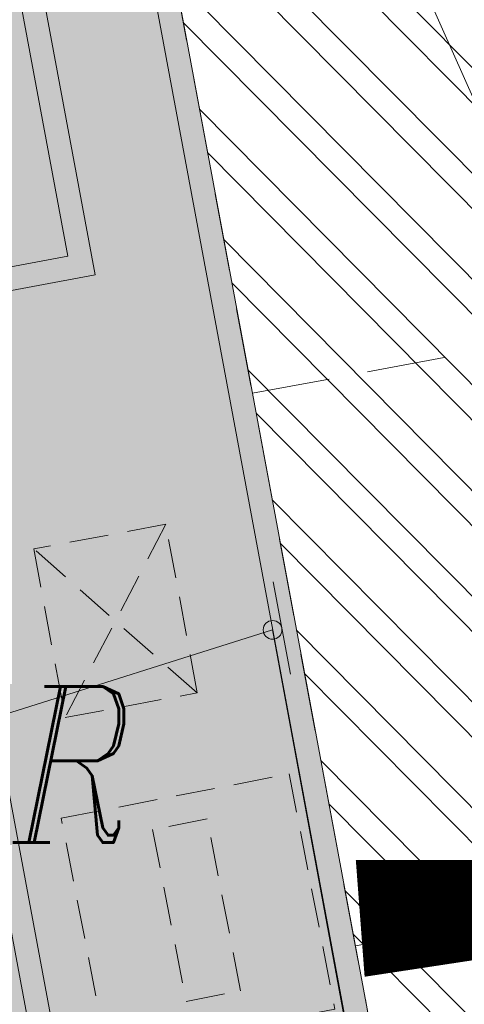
# Model space of a CAD drawing. Header units: metres. Extents: x 779 to 7046, y -512 to 9570.
# Tile 224 of 256: x 2184.55 to 2187.39, y 204.13 to 210.44. Entities that reach past the tile are written whole.
import ezdxf
from ezdxf import colors
from ezdxf.entities.mleader import LeaderData, LeaderLine
from ezdxf.math import Vec2, Vec3

# ---------------------------------------------------------------- set-up
doc = ezdxf.new("R2010")
doc.units = ezdxf.units.M
for name, pattern in [('0', [0]), ('CIĄGłA', [0]), ('DASH', [0.75, 0.5, -0.25]), ('DASHED', [0.75, 0.5, -0.25]), ('DASHED2', [0.375, 0.25, -0.125]), ('DASHEDX2', [38.099999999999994, 25.4, -12.7]), ('HIDDEN', [0.375, 0.25, -0.125])]:
    doc.linetypes.add(name, pattern=pattern)
for name, color, linetype, lineweight in [('210-oznaczenie konturu użytku gruntowego', 7, 'Continuous', 0), ('219-działka ewidencyjna', 7, 'Continuous', 0), ('_a_obiekty', 250, 'Continuous', 30), ('AGP1_HATCH', 7, 'Continuous', 5), ('AGP1_KRAWEZNIKI', 250, 'Continuous', 20), ('AGP1_KRAWEZNIKI GRUBOŚCI', 7, 'Continuous', 9), ('ZNAKI DROGOWE', 250, 'Continuous', 15), ('zz-drogi', 7, 'Continuous', 40)]:
    doc.layers.add(name, color=color, linetype=linetype, lineweight=lineweight)
doc.layers.add('zz-odwodnienie', color=5, linetype='Continuous')
doc.styles.add('ARIAL', font='arial.ttf')
doc.styles.get("Standard").update_dxf_attribs({"font": 'arial.ttf'})
pattern_1 = [(0, (0, 0), (0, 6.985), [5.08, -1.905]), (90, (0, 0), (-6.985, 4.277078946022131e-16), [5.08, -1.905])]

# ---------------------------------------------------------------- blocks, each defined once
blk = doc.blocks.new('PZT MDCP podkład')
at = {"layer": '219-działka ewidencyjna', "color": 252, "linetype": 'Continuous', "lineweight": 13, "true_color": 0x939598, "flags": 128}
blk.add_lwpolyline([(2102.666406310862, 125.6664607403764), (2122.376406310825, 81.44646074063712)], dxfattribs=at)
at = {"layer": '210-oznaczenie konturu użytku gruntowego', "color": 252, "linetype": 'Continuous', "lineweight": 13, "true_color": 0x939598, "insert": (2118.544792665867, 78.66270567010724), "char_height": 1, "attachment_point": 7, "line_spacing_factor": 0.6}
blk.add_mtext('\\FITALIC_1250;\\H1x;\\W0.79;R', dxfattribs=at)
blk = doc.blocks.new('ZNAK')
at = {"linetype": 'CIĄGłA', "lineweight": 5}
h = blk.add_hatch(dxfattribs=at)
h.set_pattern_fill('ANGLE')
h.set_pattern_definition(pattern_1)
edge = h.paths.add_edge_path()
edge.add_arc((2208.610937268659, 131.0216459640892), 0.06, 0, 360)
at = {"linetype": 'CIĄGłA', "lineweight": 5, "true_color": 0x000000}
h = blk.add_hatch(color=18, dxfattribs=at)
h.dxf.hatch_style = 1
edge = h.paths.add_edge_path()
edge.add_arc((2208.610937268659, 131.0216459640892), 0.06, 0, 360)
at = {"layer": 'ZNAKI DROGOWE', "linetype": 'CIĄGłA', "lineweight": 5}
h = blk.add_hatch(dxfattribs=at)
h.set_pattern_fill('ANGLE', color=256)
h.set_pattern_definition(pattern_1)
edge = h.paths.add_edge_path()
edge.add_arc((2208.610937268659, 131.0216459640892), 0.06, 0, 360)
at = {"layer": 'ZNAKI DROGOWE', "color": 18, "linetype": 'CIĄGłA', "lineweight": 18, "true_color": 0x000000}
blk.add_lwpolyline([(2208.614823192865, 131.3284050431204), (2208.724694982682, 130.7385506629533)], dxfattribs=at)
at = {"layer": 'ZNAKI DROGOWE', "color": 18, "linetype": 'CIĄGłA', "lineweight": 5, "true_color": 0x000000}
blk.add_circle((2208.610937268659, 131.0216459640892), 0.06, dxfattribs=at)
blk = doc.blocks.new('RZEDNE MODNLICA 20241108')
at = {"layer": 'zz-odwodnienie'}
blk.add_lwpolyline([(2186.726934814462, 204.6794817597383, 0.7499999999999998, 0, 0), (2191.65338455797, 205.0511171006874, 0, 0, 0)], format="xyseb", dxfattribs=at)
blk = doc.blocks.new('lpg dystrybutor')
at = {"color": 2, "linetype": 'DASHED', "lineweight": 5, "ltscale": 3, "true_color": 0xf1eb1f}
blk.add_lwpolyline([(1884.637835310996, 1542.59038778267), (1885.509884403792, 1542.171792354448, 0.4142135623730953), (1925.537663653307, 1556.235109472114), (1925.797308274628, 1556.77602043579, 0.414213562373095), (1911.733991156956, 1596.803799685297), (1910.86194206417, 1597.22239511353, 0.4142135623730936), (1870.834162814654, 1583.159077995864), (1870.574518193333, 1582.618167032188, 0.4142135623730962)], format="xyb", close=True, dxfattribs=at)
blk = doc.blocks.new('WIATA LPG DWA STANOWISKA')
at = {"layer": 'AGP1_KRAWEZNIKI', "xscale": -0.9999999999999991, "rotation": 254.8767121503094}
blk.add_blockref('lpg dystrybutor', (75.32422596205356, -1319.473761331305), dxfattribs=at)
blk = doc.blocks.new('Zbiornik LPG 20m3')
at = {"layer": '_a_obiekty', "color": 251, "linetype": 'DASH', "lineweight": 5, "ltscale": 4, "true_color": 0x636466}
blk.add_lwpolyline([(2696.092133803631, 576.3192574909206), (2700.982895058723, 570.9863267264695, -0.414213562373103), (2699.149688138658, 528.599543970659), (2697.675688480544, 527.2477581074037, -0.4142135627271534), (2655.288905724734, 529.0809650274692), (2650.398144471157, 534.4138957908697, -0.4142135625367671), (2652.231351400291, 576.8006785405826), (2653.705351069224, 578.1524644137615, -0.4142135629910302), (2696.092133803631, 576.3192574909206)], format="xyb", dxfattribs=at)
blk = doc.blocks.new('ZNAKI DROGOWE')
at = {"layer": 'ZNAKI DROGOWE', "color": 18, "linetype": 'CIĄGłA', "lineweight": 5, "true_color": 0x000000}
blk.add_blockref('ZNAK', (-153.3054764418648, 81.57597613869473), dxfattribs=at)
at = {"layer": 'ZNAKI DROGOWE'}
ml = blk.add_multileader_mtext('Standard', dxfattribs=at)
ml.set_content('ZNAK DROGOWY D-18a, T-29', color=256, style='ARIAL')
ml.set_leader_properties()
ml.build(insert=Vec2(0, 0))
ml.multileader.update_dxf_attribs({"arrow_head_size": 1})
ctx = ml.context
ctx.base_point, ctx.char_height, ctx.arrow_head_size, ctx.landing_gap_size, ctx.plane_origin = Vec3(2020.46440651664, 206.47797863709), 0.75, 1, 0.08, Vec3(2108.931348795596, 204.2364180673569)
ctx.text_align_type = 1
notes = []
notes.append((ctx, [(1, (1, 1, 0), (2035.922290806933, 206.47797863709), (-1, 0), 0.7521816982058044, [(1, [(2056.470739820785, 206.2817404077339), (2055.305460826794, 212.5976221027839)], 0, [])])]))
ctx.mtext.insert, ctx.mtext.width, ctx.mtext.defined_height, ctx.mtext.alignment, ctx.mtext.flow_direction = Vec3(2027.817257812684, 206.9271600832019), 22.31043766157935, 9.297092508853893, 2, 5
for ctx, leaders in notes:
    for number, flags, end, landing, length, lines in leaders:
        leader = LeaderData()
        leader.index, (leader.has_last_leader_line, leader.has_dogleg_vector, leader.attachment_direction) = number, flags
        leader.last_leader_point, leader.dogleg_vector, leader.dogleg_length = Vec3(end), Vec3(landing), length
        for number, points, colour, breaks in lines:
            line = LeaderLine()
            line.index, line.vertices, line.color, line.breaks = number, Vec3.list(points), colors.encode_raw_color(colour), breaks
            leader.lines.append(line)
        ctx.leaders.append(leader)

msp = doc.modelspace()

# ---------------------------------------------------------------- hatches: boundary and pattern name
at = {"linetype": 'CIĄGłA', "lineweight": 5, "true_color": 0x939598}
h = msp.add_hatch(dxfattribs=at)
h.set_pattern_fill('ANSI32', color=252, scale=0.05, angle=-90.31102895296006)
h.set_pattern_definition([(314.68897104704, (1691.805127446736, 1859.717401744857), (0.338582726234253, 0.3349265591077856), []), (314.68897104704, (1691.803908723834, 1859.492898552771), (0.338582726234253, 0.3349265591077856), [])])
h.paths.add_polyline_path([(2192.068884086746, 202.9612754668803), (2190.494065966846, 211.4158569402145), (2185.578620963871, 210.5002677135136), (2187.153429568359, 202.0456844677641)])
at = {"layer": 'AGP1_HATCH', "lineweight": 15, "transparency": 33554625}
h = msp.add_hatch(dxfattribs=at)
h.set_pattern_fill('GRASS', color=64, scale=0.02, angle=24.61092855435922)
h.set_pattern_definition([(114.6109285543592, (462.9080842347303, 0), (-0.4761730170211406, 0.1769837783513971), [0.09525, -0.6231704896]), (69.61092855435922, (462.9080842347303, 0), (-0.4761730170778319, 0.1769837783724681), [0.09525, -0.41275]), (159.6109285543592, (462.9080842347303, 0), (-0.1769837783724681, -0.4761730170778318), [0.09525, -0.41275])])
edge = h.paths.add_edge_path()
edge.add_line((2201.154967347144, 263.5881994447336), (2187.755434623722, 258.884151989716))
edge.add_line((2187.755434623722, 258.884151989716), (2189.333398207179, 250.4126837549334))
edge.add_line((2189.333398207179, 250.4126837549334), (2200.14854181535, 252.4272321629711))
edge.add_line((2200.14854181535, 252.4272321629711), (2200.648631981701, 252.5203866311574))
edge.add_arc((2201.590242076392, 247.4571988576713), 5.150000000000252, 21.517769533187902, 100.53504568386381, ccw=False)
edge.add_line((2206.381306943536, 249.3461661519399), (2206.675941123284, 248.5988734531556))
edge.add_line((2206.675941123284, 248.5988734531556), (2210.150932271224, 239.7851115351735))
edge.add_line((2210.150932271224, 239.7851115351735), (2213.734346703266, 230.6963512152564))
edge.add_line((2213.734346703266, 230.6963512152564), (2217.789719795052, 220.4105428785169))
edge.add_line((2217.789719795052, 220.4105428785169), (2215.443125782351, 228.6790923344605))
edge.add_line((2215.443125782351, 228.6790923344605), (2207.464967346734, 248.9181994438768))
edge.add_line((2207.464967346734, 248.9181994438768), (2201.154967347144, 263.5881994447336))
h.paths.add_polyline_path([(2193.681012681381, 159.1678582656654), (2194.272039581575, 155.8602477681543), (2190.669106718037, 155.2164506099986), (2190.078079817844, 158.5240611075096)], flags=16)
h.paths.add_polyline_path([(2174.949427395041, 242.4438355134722), (2174.180330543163, 246.5728172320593), (2176.736366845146, 247.0489248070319), (2177.505463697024, 242.919943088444)], flags=16)
h.paths.add_polyline_path([(2213.207149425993, 155.2620582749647), (2212.585672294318, 156.8013328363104), (2213.47585517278, 157.1607412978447), (2214.097332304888, 155.6214667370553)], flags=16)
h.paths.add_polyline_path([(2224.990255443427, 196.349035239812), (2224.672071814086, 197.9782556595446), (2225.614271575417, 198.1622654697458), (2225.932455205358, 196.5330450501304)], flags=16)
edge = h.paths.add_edge_path()
edge.add_line((2222.135619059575, 154.633552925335), (2223.664309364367, 154.4557982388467))
edge.add_line((2223.664309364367, 154.4557982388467), (2227.521241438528, 153.3586678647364))
edge.add_line((2227.521241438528, 153.3586678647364), (2233.30759322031, 151.1911730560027))
edge.add_line((2233.30759322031, 151.1911730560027), (2237.862081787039, 147.7903544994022))
edge.add_line((2237.862081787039, 147.7903544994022), (2239.04057596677, 146.9882380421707))
edge.add_line((2239.04057596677, 146.9882380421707), (2233.604967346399, 169.6381994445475))
edge.add_line((2233.604967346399, 169.6381994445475), (2228.174967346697, 191.7481994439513))
edge.add_line((2228.174967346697, 191.7481994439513), (2222.494967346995, 209.5181994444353))
edge.add_line((2222.494967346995, 209.5181994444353), (2217.354967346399, 223.8281994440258))
edge.add_line((2217.354967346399, 223.8281994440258), (2215.443125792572, 228.6790923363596))
edge.add_line((2215.443125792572, 228.6790923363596), (2217.789719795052, 220.4105428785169))
edge.add_line((2217.789719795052, 220.4105428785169), (2221.381354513, 210.369004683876))
edge.add_line((2221.381354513, 210.369004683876), (2223.235207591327, 204.2921208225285))
edge.add_line((2223.235207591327, 204.2921208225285), (2230.775706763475, 165.6803719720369))
edge.add_line((2230.775706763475, 165.6803719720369), (2220.625390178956, 163.6980345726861))
edge.add_line((2220.625390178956, 163.6980345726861), (2220.928413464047, 162.146822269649))
edge.add_line((2220.928413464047, 162.146822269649), (2218.29831396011, 161.6329163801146))
edge.add_line((2218.29831396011, 161.6329163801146), (2217.995305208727, 163.1832919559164))
edge.add_line((2217.995305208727, 163.1832919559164), (2213.823860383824, 162.3684974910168))
edge.add_arc((2214.562165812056, 158.5899521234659), 3.849999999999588, 101.0559598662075, 197.8898825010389)
edge.add_line((2210.898318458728, 157.4072761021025), (2211.273490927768, 156.2450181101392))
edge.add_arc((2213.414312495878, 156.8509102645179), 2.224909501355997, 195.8024955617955, 221.512504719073)
edge.add_arc((2213.798153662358, 156.7771723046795), 2.482842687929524, 214.3488660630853, 282.1038679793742)
edge.add_line((2214.318767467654, 154.349525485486), (2219.144967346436, 156.2981994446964))
edge.add_line((2219.144967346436, 156.2981994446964), (2222.135619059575, 154.633552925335))
edge = h.paths.add_edge_path()
edge.add_line((2182.306540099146, 222.6057828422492), (2181.362772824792, 222.4299894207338))
edge.add_line((2181.362772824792, 222.4299894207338), (2181.058796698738, 224.0619203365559))
edge.add_line((2181.058796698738, 224.0619203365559), (2182.002563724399, 224.2377137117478))
edge.add_line((2182.002563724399, 224.2377137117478), (2178.488554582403, 243.1030613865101))
edge.add_line((2178.488554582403, 243.1030613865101), (2177.505463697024, 242.919943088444))
edge.add_line((2177.505463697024, 242.919943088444), (2176.736366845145, 247.0489248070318))
edge.add_line((2176.736366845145, 247.0489248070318), (2177.719457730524, 247.2320431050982))
edge.add_line((2177.719457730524, 247.2320431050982), (2177.536339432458, 248.2151339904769))
edge.add_line((2177.536339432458, 248.2151339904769), (2178.51943001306, 248.3982521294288))
edge.add_line((2178.51943001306, 248.3982521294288), (2189.329496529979, 250.4119569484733))
edge.add_line((2189.329496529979, 250.4119569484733), (2187.755434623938, 258.8841519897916))
edge.add_line((2187.755434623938, 258.8841519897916), (2168.624967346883, 252.1681994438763))
edge.add_line((2168.624967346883, 252.1681994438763), (2167.594967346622, 251.8081994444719))
edge.add_line((2167.594967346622, 251.8081994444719), (2162.624967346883, 250.0581994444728))
edge.add_line((2162.624967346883, 250.0581994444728), (2166.544967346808, 229.7681994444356))
edge.add_line((2166.544967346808, 229.7681994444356), (2169.934967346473, 212.2881994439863))
edge.add_line((2169.934967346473, 212.2881994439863), (2178.194967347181, 169.7181994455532))
edge.add_line((2178.194967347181, 169.7181994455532), (2182.564967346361, 169.8081994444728))
edge.add_line((2182.564967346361, 169.8081994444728), (2182.574967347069, 166.6181994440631))
edge.add_line((2182.574967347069, 166.6181994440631), (2179.044967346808, 166.5381994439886))
edge.add_line((2179.044967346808, 166.5381994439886), (2179.734967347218, 164.3981994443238))
edge.add_line((2179.734967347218, 164.3981994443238), (2185.554967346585, 147.4081994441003))
edge.add_line((2185.554967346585, 147.4081994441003), (2190.114967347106, 144.6981994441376))
edge.add_line((2190.114967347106, 144.6981994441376), (2195.594967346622, 146.7981994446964))
edge.add_line((2195.594967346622, 146.7981994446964), (2198.506741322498, 147.966344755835))
edge.add_arc((2192.412753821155, 155.9421381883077), 10.03742818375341, 307.3820107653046, 339.7887873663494)
edge.add_arc((2172.677213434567, 161.1161540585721), 30.40870538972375, 343.4897296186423, 347.8328201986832)
edge.add_arc((2184.653610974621, 158.2953769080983), 18.10831725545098, 348.5707290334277, 353.3645147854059)
edge.add_arc((2197.523160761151, 156.5186428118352), 5.127197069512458, 356.4695832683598, 372.851897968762)
edge.add_line((2202.521912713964, 157.6590939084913), (2201.349508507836, 163.3815698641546))
edge.add_line((2201.349508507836, 163.3815698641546), (2197.97990331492, 176.7630209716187))
edge.add_arc((2195.216179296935, 176.0670830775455), 2.849999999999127, 14.13389555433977, 55.55139767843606)
edge.add_line((2196.828329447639, 178.4172898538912), (2193.551159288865, 180.6653007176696))
edge.add_arc((2195.333009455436, 183.262897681), 3.150000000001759, 190.5513976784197, 235.5513976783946, ccw=False)
edge.add_line((2192.236272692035, 182.6860775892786), (2191.950100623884, 184.2217527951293))
edge.add_line((2191.950100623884, 184.2217527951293), (2189.099138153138, 183.6909764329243))
edge.add_line((2189.099138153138, 183.6909764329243), (2188.039197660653, 189.3933005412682))
edge.add_line((2188.039197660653, 189.3933005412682), (2190.888134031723, 189.9237062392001))
edge.add_line((2190.888134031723, 189.9237062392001), (2190.533968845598, 191.8259424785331))
edge.add_arc((2193.630752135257, 192.402512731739), 3.149999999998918, 154.4569703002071, 190.5467752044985, ccw=False)
edge.add_line((2190.788627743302, 193.7607575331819), (2192.598692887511, 197.5483150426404))
edge.add_arc((2191.651318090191, 198.001063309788), 1.050000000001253, 334.4569703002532, 381.5320244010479)
edge.add_line((2192.628041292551, 198.3864355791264), (2185.882029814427, 197.1298694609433))
edge.add_line((2185.882029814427, 197.1298694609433), (2183.725063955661, 208.7105972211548))
edge.add_line((2183.725063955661, 208.7105972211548), (2184.855544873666, 208.9211681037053))
edge.add_line((2184.855544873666, 208.9211681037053), (2182.306540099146, 222.6057828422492))
at = {"layer": 'AGP1_HATCH', "true_color": 0x636466, "transparency": 33554477}
h = msp.add_hatch(color=251, dxfattribs=at)
h.dxf.hatch_style = 1
edge = h.paths.add_edge_path()
edge.add_arc((2213.798152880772, 156.7771765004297), 2.632842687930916, 240.8317110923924, 270.29065324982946, ccw=False)
edge.add_arc((2214.307711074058, 157.3358883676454), 3.373472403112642, 200.4116660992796, 237.8982900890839, ccw=False)
edge.add_arc((2368.544108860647, 207.9627219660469), 165.7037624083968, 197.7806309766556, 198.2175828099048, ccw=False)
edge.add_arc((2214.562165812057, 158.589952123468), 4.000000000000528, 101.05595986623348, 197.8898825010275, ccw=False)
edge.add_line((2213.795095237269, 162.5157135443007), (2230.603798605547, 165.8000348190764))
edge.add_line((2230.603798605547, 165.8000348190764), (2223.087990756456, 204.2633598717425))
edge.add_line((2223.087990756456, 204.2633598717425), (2221.237886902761, 210.3252222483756))
edge.add_line((2221.237886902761, 210.3252222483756), (2217.650174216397, 220.3555244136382))
edge.add_line((2217.650174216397, 220.3555244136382), (2210.523554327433, 238.4310613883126))
edge.add_line((2210.523554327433, 238.4310613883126), (2206.575240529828, 248.4453308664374))
edge.add_line((2206.575240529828, 248.4453308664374), (2206.241761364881, 249.2911476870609))
edge.add_arc((2201.589566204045, 247.4559778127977), 5.001076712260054, 21.52794352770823, 100.541275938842)
edge.add_line((2200.674650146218, 252.3726532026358), (2200.541612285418, 252.3478725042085))
edge.add_line((2200.541612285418, 252.3478725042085), (2178.546908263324, 248.2509626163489))
edge.add_line((2178.546908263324, 248.2509626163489), (2187.812637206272, 198.5066798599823))
edge.add_line((2187.812637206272, 198.5066798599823), (2191.515679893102, 199.1964382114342))
edge.add_arc((2191.647930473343, 198.0007901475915), 1.202939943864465, -25.461717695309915, 96.31182631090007, ccw=False)
edge.add_line((2192.734032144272, 197.4836367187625), (2190.923967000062, 193.6960792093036))
edge.add_arc((2193.630752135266, 192.4025127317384), 3.000000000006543, 154.4569703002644, 190.5467752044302)
edge.add_line((2190.681434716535, 191.8533982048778), (2191.154737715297, 189.3115907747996))
edge.add_line((2191.154737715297, 189.3115907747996), (2192.383736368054, 182.7135451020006))
edge.add_arc((2195.333009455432, 183.2628976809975), 2.999999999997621, 190.5513998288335, 235.5513976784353)
edge.add_line((2193.636009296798, 180.7889958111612), (2196.913179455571, 178.5409849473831))
edge.add_arc((2195.216179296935, 176.0670830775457), 2.999999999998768, 14.133895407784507, 55.551397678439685, ccw=False)
edge.add_line((2198.125362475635, 176.7996492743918), (2201.494967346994, 163.4181994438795))
edge.add_line((2201.494967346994, 163.4181994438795), (2202.639559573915, 157.8321980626))
edge.add_arc((2197.425358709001, 156.5281104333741), 5.374805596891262, -3.732713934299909, 14.041801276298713, ccw=False)
edge.add_arc((2184.658865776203, 158.2945575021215), 18.25300297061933, 344.7003824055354, 353.34182273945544, ccw=False)
edge.add_line((2202.264967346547, 153.478199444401), (2201.97496734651, 152.4281994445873))
edge.add_arc((2192.412753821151, 155.9421381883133), 10.18742818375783, 310.17540825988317, 339.8225423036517, ccw=False)
edge.add_line((2198.984967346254, 148.1581994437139), (2198.506741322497, 147.9663447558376))
edge.add_arc((2192.412753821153, 155.9421381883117), 10.03742818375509, 307.3820107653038, 339.7887873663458)
edge.add_arc((2172.677213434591, 161.1161540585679), 30.40870538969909, 343.4897296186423, 347.8328201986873)
edge.add_arc((2184.653610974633, 158.2953769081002), 18.1083172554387, 348.5707290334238, 353.3645147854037)
edge.add_arc((2197.523160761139, 156.518642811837), 5.127197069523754, 356.4695832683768, 372.8518979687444)
edge.add_line((2202.521912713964, 157.6590939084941), (2201.349508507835, 163.3815698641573))
edge.add_line((2201.349508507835, 163.3815698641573), (2197.97990331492, 176.7630209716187))
edge.add_arc((2195.216179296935, 176.0670830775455), 2.849999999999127, 14.13389555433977, 55.55139767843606)
edge.add_line((2196.828329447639, 178.4172898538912), (2193.551159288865, 180.6653007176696))
edge.add_arc((2195.333009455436, 183.262897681), 3.150000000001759, 190.5513976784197, 235.5513976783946, ccw=False)
edge.add_line((2192.236272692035, 182.6860775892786), (2191.949620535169, 184.221663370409))
edge.add_line((2191.949620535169, 184.221663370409), (2189.099618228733, 183.691065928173))
edge.add_line((2189.099618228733, 183.691065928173), (2188.038139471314, 189.3931035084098))
edge.add_line((2188.038139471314, 189.3931035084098), (2190.888141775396, 189.9237009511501))
edge.add_line((2190.888141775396, 189.9237009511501), (2190.533968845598, 191.8259424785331))
edge.add_arc((2193.630752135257, 192.4025127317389), 3.149999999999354, 154.4569703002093, 190.5467752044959, ccw=False)
edge.add_line((2190.788627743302, 193.7607575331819), (2192.598692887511, 197.5483150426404))
edge.add_arc((2191.651318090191, 198.001063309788), 1.050000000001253, 334.4569703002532, 381.5320244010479)
edge.add_line((2192.628041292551, 198.3864355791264), (2185.88205571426, 197.12987434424))
edge.add_line((2185.88205571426, 197.12987434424), (2183.72506395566, 208.7105972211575))
edge.add_line((2183.72506395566, 208.7105972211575), (2184.855544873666, 208.921168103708))
edge.add_line((2184.855544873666, 208.921168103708), (2177.536339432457, 248.2151339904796))
edge.add_line((2177.536339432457, 248.2151339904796), (2178.519430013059, 248.3982521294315))
edge.add_line((2178.519430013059, 248.3982521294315), (2200.529099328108, 252.4981222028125))
edge.add_line((2200.529099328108, 252.4981222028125), (2200.64897745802, 252.5206981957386))
edge.add_arc((2201.58981695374, 247.4568256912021), 5.150532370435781, 21.519896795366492, 100.52522516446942, ccw=False)
edge.add_line((2206.381306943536, 249.3461661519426), (2206.710303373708, 248.5117190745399))
edge.add_line((2206.710303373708, 248.5117190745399), (2210.670374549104, 238.4676288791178))
edge.add_line((2210.670374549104, 238.4676288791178), (2217.789719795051, 220.4105428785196))
edge.add_line((2217.789719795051, 220.4105428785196), (2221.381354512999, 210.3690046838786))
edge.add_line((2221.381354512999, 210.3690046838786), (2223.235207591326, 204.2921208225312))
edge.add_line((2223.235207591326, 204.2921208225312), (2230.775706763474, 165.6803719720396))
edge.add_line((2230.775706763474, 165.6803719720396), (2220.625390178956, 163.6980345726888))
edge.add_line((2220.625390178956, 163.6980345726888), (2220.928342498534, 162.1468040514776))
edge.add_line((2220.928342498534, 162.1468040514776), (2218.298242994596, 161.6328981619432))
edge.add_line((2218.298242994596, 161.6328981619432), (2217.995301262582, 163.1848552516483))
edge.add_line((2217.995301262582, 163.1848552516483), (2213.823860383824, 162.3684974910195))
edge.add_arc((2214.537081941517, 158.6047436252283), 3.830734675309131, 100.7301708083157, 198.2156715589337)
edge.add_line((2210.898318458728, 157.4072761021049), (2211.273490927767, 156.2450181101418))
edge.add_arc((2213.800116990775, 157.0617602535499), 2.655354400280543, 197.9136372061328, 219.4013630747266)
edge.add_arc((2213.798153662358, 156.7771723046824), 2.482842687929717, 214.3488660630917, 282.148639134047)
edge.add_line((2214.320664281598, 154.349933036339), (2213.811508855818, 154.1443676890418))

# ---------------------------------------------------------------- linework, layer by layer
at = {"color": 18, "linetype": 'DASHED', "lineweight": 13, "true_color": 0x000000}
for points in [[(2178.546866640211, 248.2509551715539), (2183.462321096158, 249.1665465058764), (2192.728087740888, 199.4222710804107), (2187.812633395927, 198.5066791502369), (2182.630430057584, 226.32803352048)], [(2190.951862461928, 208.9581298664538), (2186.036415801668, 208.0425403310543)], [(2191.611089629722, 205.4190029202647), (2186.695642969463, 204.5034133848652)]]:
    msp.add_lwpolyline(points, dxfattribs=at)
at = {"color": 18, "linetype": 'DASHED2', "lineweight": 20, "true_color": 0x000000}
for points in [[(2185.482104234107, 207.2035273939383), (2184.636654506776, 207.0460251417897), (2184.83786772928, 205.9659411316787), (2185.683317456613, 206.1234433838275), (2185.482104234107, 207.2035273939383), (2184.83786772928, 205.9659411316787)], [(2185.683317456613, 206.1234433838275), (2184.636654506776, 207.0460251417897)], [(2185.746851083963, 205.3162807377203), (2185.398057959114, 205.2484030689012), (2185.612232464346, 204.1478556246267), (2185.961025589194, 204.2157332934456), (2185.746851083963, 205.3162807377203)]]:
    msp.add_lwpolyline(points, dxfattribs=at)
at = {"color": 18, "linetype": 'HIDDEN', "lineweight": 20, "true_color": 0x000000}
msp.add_lwpolyline([(2186.272109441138, 205.6043742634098), (2186.56517875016, 204.0984215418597), (2185.106073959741, 203.8144691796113), (2184.813004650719, 205.3204219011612), (2186.272109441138, 205.6043742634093)], dxfattribs=at)
at = {"color": 5, "linetype": 'DASHEDX2', "lineweight": 13, "ltscale": 0.1}
msp.add_circle((2180.533391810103, 219.6950929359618), 70, dxfattribs=at)
at = {"layer": 'AGP1_KRAWEZNIKI', "color": 18, "linetype": 'CIĄGłA', "true_color": 0x000000}
for points in [[(2200.43540445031, 252.3280893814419), (2178.546908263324, 248.2509626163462), (2182.410688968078, 227.5077427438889), (2185.753195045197, 228.1303440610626, -0.4142135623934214), (2186.452920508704, 227.6503604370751), (2186.452920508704, 227.6503604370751, -0.4142135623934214), (2185.972936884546, 226.9506349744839), (2182.630430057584, 226.32803352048), (2187.812634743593, 198.5066794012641), (2191.431576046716, 199.1807723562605, -0.6133679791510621), (2192.734032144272, 197.4836367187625), (2190.923967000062, 193.6960792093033, 0.1587861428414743), (2190.681434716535, 191.8533982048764), (2191.035599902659, 189.9511619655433, -0.003655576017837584), (2191.154737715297, 189.3115907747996), (2192.383736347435, 182.7135452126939, 0.1989123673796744), (2193.636009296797, 180.7889958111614), (2196.913179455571, 178.5409849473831, -0.1827113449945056), (2198.125362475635, 176.7996492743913), (2200.997067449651, 165.3954705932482)], [(2178.399341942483, 248.2234767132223), (2182.290634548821, 227.3328004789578), (2185.780662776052, 227.9828804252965, -0.4142135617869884), (2186.305456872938, 227.6228927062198, -0.4142135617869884), (2185.945469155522, 227.0980986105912), (2182.45544223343, 226.4480189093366), (2187.692641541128, 198.3317485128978), (2191.45904380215, 199.0333087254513, -0.6133679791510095), (2192.598692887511, 197.5483150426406), (2190.788627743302, 193.7607575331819, 0.1587861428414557), (2190.533968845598, 191.8259424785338), (2190.888134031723, 189.9237062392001), (2188.039148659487, 189.3932914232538), (2189.099113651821, 183.6909718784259), (2191.95012512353, 184.2217573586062), (2192.236272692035, 182.6860775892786, 0.1989123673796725), (2193.551159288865, 180.6653007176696), (2196.828329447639, 178.4172898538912, -0.1827113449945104), (2197.979903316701, 176.763020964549), (2200.828012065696, 165.453082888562)]]:
    msp.add_lwpolyline(points, format="xyb", dxfattribs=at)
msp.add_lwpolyline([(2177.505463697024, 242.9199430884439), (2178.488554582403, 243.1030613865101), (2184.855544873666, 208.9211681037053), (2183.725063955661, 208.7105972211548), (2185.88205571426, 197.12987434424), (2192.628041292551, 198.3864355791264)], dxfattribs=at)
at = {"layer": 'AGP1_KRAWEZNIKI GRUBOŚCI', "color": 18, "linetype": 'CIĄGłA', "true_color": 0x000000}
msp.add_lwpolyline([(2177.477995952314, 243.0674067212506), (2178.60855164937, 243.2779929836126), (2185.030486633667, 208.8011669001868), (2183.899976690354, 208.5906051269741), (2186.002033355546, 197.3048023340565), (2192.560436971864, 198.5264230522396)], dxfattribs=at)

# ---------------------------------------------------------------- block references
at = {"color": 18, "linetype": 'CIĄGłA', "lineweight": 5, "true_color": 0x000000}
for name, p in [('PZT MDCP podkład', (65.95856103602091, 126.5017387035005)), ('ZNAKI DROGOWE', (130.860605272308, -6.070346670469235))]:
    msp.add_blockref(name, p, dxfattribs=at)
at = {"color": 18, "linetype": '0', "lineweight": 5, "true_color": 0x000000, "rotation": 328.0046700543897}
msp.add_blockref('Zbiornik LPG 20m3', (-372.4337848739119, 1138.750791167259), dxfattribs=at)
at = {"linetype": 'CIĄGłA'}
msp.add_blockref('WIATA LPG DWA STANOWISKA', (108.8407620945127, 84.70011872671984), dxfattribs=at)
at = {"layer": 'zz-drogi'}
msp.add_blockref('RZEDNE MODNLICA 20241108', (0, 0), dxfattribs=at)

doc.saveas('drawing.dxf')
